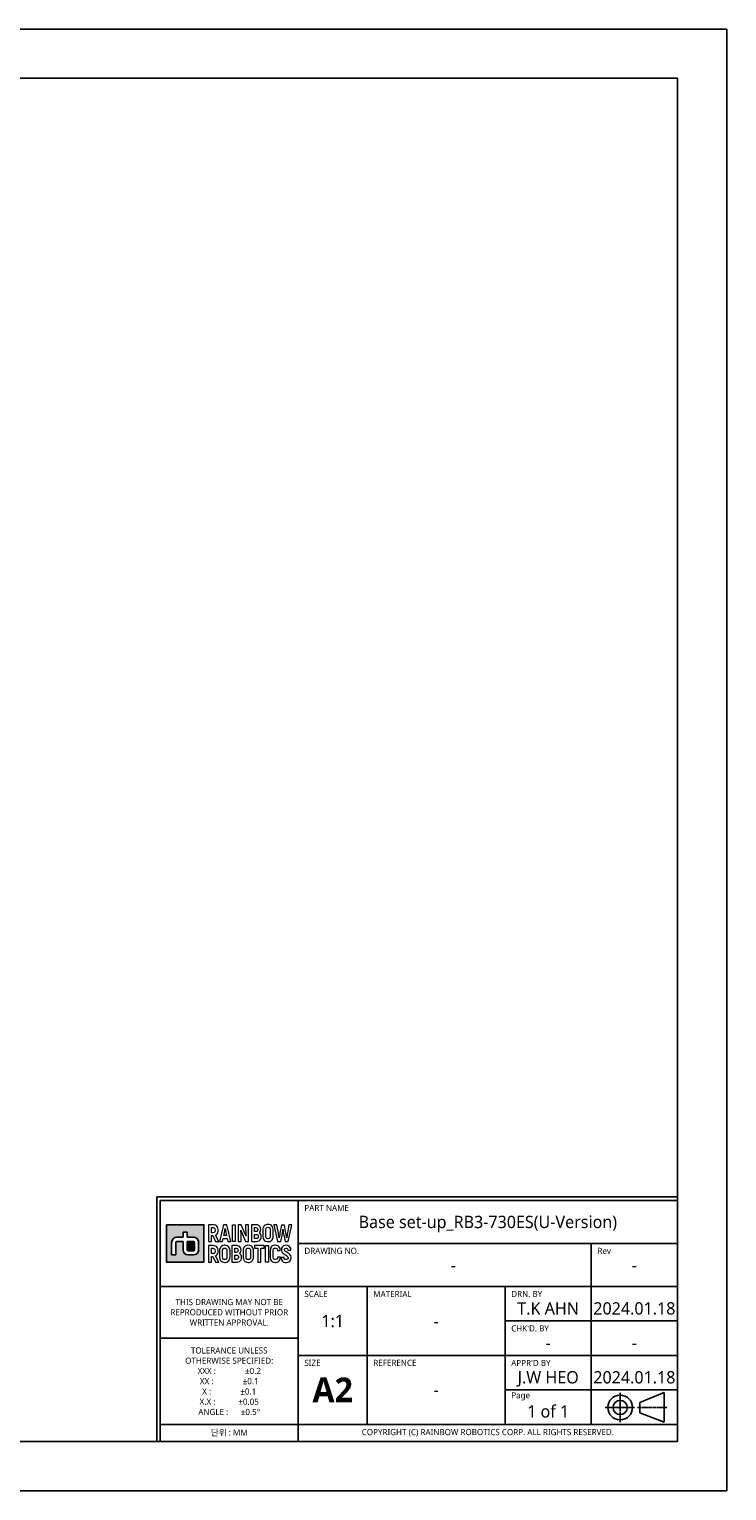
# Model space of a CAD drawing. Header units: millimetres. Extents: x 0 to 3390, y 0 to 1680.
# Tile 194 of 194: x 3190 to 3390, y 0 to 420. Entities that reach past the tile are written whole.
import ezdxf
from ezdxf.enums import TextEntityAlignment as Align

# ---------------------------------------------------------------- set-up
doc = ezdxf.new("R2010")
doc.units = ezdxf.units.MM
doc.header["$LTSCALE"] = 0.2
doc.linetypes.add('CENTER2', pattern=[1.125, 0.75, -0.125, 0.125, -0.125])
for name, color, linetype in [('02_Center Line', 1, 'CENTER2'), ('05_Section Line', 3, 'Continuous'), ('09_Table Line', 2, 'Continuous'), ('10_Drawing Template', 2, 'Continuous')]:
    doc.layers.add(name, color=color, linetype=linetype)
doc.layers.add('14_Mark', color=7, linetype='Continuous', true_color=0xe03c31)
doc.styles.add('Rainbow-4.0 Style', font='malgunsl.ttf')

# ---------------------------------------------------------------- blocks, each defined once
blk = doc.blocks.new('A$C5c51ae111123')
at = {"layer": '14_Mark'}
h = blk.add_hatch(color=256, dxfattribs=at)
h.dxf.hatch_style = 1
h.paths.add_polyline_path([(443.88, 76.44), (433.14, 76.44), (433.14, 65.7), (443.88, 65.7)])
h.paths.add_polyline_path([(439.1, 74.35), (439.1, 72.86), (440.9, 72.86, -0.414214), (442.38, 71.37), (442.38, 69.27, -0.414214), (440.9, 67.79), (439.39, 67.79, -0.414214), (437.91, 69.27), (437.91, 71.66), (436.12, 71.66, 0.414214), (435.82, 71.37), (435.82, 67.79), (434.63, 67.79), (434.63, 71.37, -0.414214), (436.11, 72.86), (437.91, 72.86), (437.91, 74.35)], flags=16)
h.paths.add_polyline_path([(440.89, 71.66, -0.414214), (441.19, 71.37), (441.19, 69.28, -0.414214), (440.89, 68.98), (439.4, 68.98, -0.414214), (439.1, 69.28), (439.1, 71.66)], flags=0)
h = blk.add_hatch(color=256, dxfattribs=at)
h.dxf.hatch_style = 1
h.paths.add_polyline_path([(441.19, 71.37, 0.414214), (440.89, 71.66), (439.1, 71.66), (439.1, 69.28, 0.414214), (439.4, 68.98), (440.89, 68.98, 0.414214), (441.19, 69.28)])
at = {"linetype": 'Continuous'}
for p, q in [((569.03, 25.37), (576.01, 28.26)), ((569.03, 25.37), (569.03, 22.41)), ((576.01, 28.26), (576.01, 19.67)), ((576.01, 19.67), (569.03, 22.41))]:
    blk.add_line(p, q, dxfattribs=at)
blk.add_lwpolyline([(0, 0), (594, 0), (594, 420), (0, 420)], close=True)
at = {"lineweight": 0}
for points in [[(446.5, 76.44), (445.19, 76.44), (445.19, 71.66), (446.03, 71.66), (446.03, 73.33), (446.41, 73.33)], [(446.49, 75.64), (446.65, 75.62), (446.91, 75.5), (447.06, 75.26), (447.11, 74.89), (447.1, 74.69), (447, 74.37), (446.8, 74.19), (446.49, 74.12), (446.03, 74.12)], [(446.03, 74.12), (446.03, 75.64), (446.49, 75.64)], [(447.77, 75.77), (447.59, 76.03), (447.48, 76.13), (447.21, 76.3), (446.88, 76.4), (446.5, 76.44)], [(447.7, 73.88), (447.85, 74.17), (447.94, 74.5), (447.97, 74.89), (447.96, 75.11), (447.9, 75.47), (447.77, 75.77)], [(450.45, 76.44), (449.55, 76.44), (448.38, 71.66), (449.25, 71.66), (449.44, 72.53), (450.56, 72.53)], [(450.56, 72.53), (450.75, 71.66), (451.62, 71.66), (450.45, 76.44)], [(454.6, 76.44), (453.76, 76.44), (453.76, 71.66), (454.59, 71.66), (454.59, 73.11), (454.58, 73.47), (454.57, 73.83), (454.55, 74.18), (454.52, 74.54), (454.49, 74.88), (454.51, 74.9)], [(455.97, 73.22), (455.94, 73.31), (455.8, 73.68), (455.71, 73.9), (455.59, 74.19), (454.6, 76.44)], [(455.87, 71.66), (456.7, 71.66), (456.7, 76.44)], [(456.7, 76.44), (455.87, 76.44), (455.87, 74.98), (455.88, 74.67), (455.89, 74.33), (455.92, 73.97), (455.95, 73.61), (455.99, 73.24), (455.97, 73.22)], [(458.94, 76.44), (457.55, 76.44), (457.55, 71.66), (458.98, 71.66), (459.05, 71.67), (459.41, 71.72), (459.72, 71.85), (459.99, 72.05), (460.04, 72.1), (460.22, 72.37)], [(458.81, 75.64), (459.08, 75.6), (459.28, 75.41), (459.35, 75.07), (459.31, 74.77), (459.14, 74.55), (458.84, 74.47), (458.38, 74.47)], [(458.38, 74.47), (458.38, 75.64), (458.81, 75.64)], [(460.04, 75.81), (459.85, 76.07), (459.62, 76.26), (459.3, 76.39), (458.94, 76.44)], [(460.04, 74.43), (460.16, 74.74), (460.2, 75.11), (460.2, 75.12), (460.16, 75.49), (460.04, 75.81)], [(462.28, 76.51), (462.08, 76.5), (461.73, 76.44), (461.43, 76.3), (461.18, 76.09), (461.05, 75.92), (460.9, 75.62), (460.81, 75.29), (460.78, 74.9), (460.78, 73.2), (460.79, 72.93), (460.87, 72.58), (460.99, 72.27)], [(460.99, 72.27), (461.18, 72.01), (461.3, 71.89), (461.58, 71.72), (461.91, 71.62), (462.28, 71.59), (462.49, 71.6), (462.84, 71.66), (463.13, 71.81), (463.39, 72.01), (463.52, 72.18), (463.66, 72.47), (463.75, 72.81), (463.78, 73.2), (463.78, 74.9), (463.77, 75.17), (463.7, 75.52), (463.57, 75.83)], [(462.28, 72.39), (462.08, 72.42), (461.84, 72.56), (461.7, 72.82), (461.64, 73.2), (461.64, 74.9), (461.66, 75.17), (461.78, 75.47), (461.98, 75.64), (462.28, 75.71)], [(463.57, 75.83), (463.39, 76.09), (463.26, 76.2), (462.99, 76.38), (462.66, 76.48), (462.28, 76.51)], [(462.28, 75.71), (462.49, 75.68), (462.73, 75.54), (462.87, 75.28), (462.92, 74.9), (462.92, 73.2), (462.9, 72.94), (462.79, 72.64), (462.59, 72.46), (462.28, 72.39)], [(464.85, 76.44), (463.98, 76.44), (465.05, 71.66)], [(465.48, 72.72), (465.46, 72.89), (465.42, 73.2), (465.35, 73.58), (465.28, 74.01), (464.85, 76.44)], [(467.02, 76.36), (466.14, 76.36), (465.72, 74.03), (465.65, 73.61), (465.58, 73.16), (465.53, 72.87), (465.51, 72.72), (465.48, 72.72)], [(467.65, 72.72), (467.64, 72.82), (467.59, 73.08), (467.53, 73.48), (467.44, 74.03), (467.02, 76.36)], [(467.22, 71.66), (468.11, 71.66), (469.18, 76.44)], [(469.18, 76.44), (468.31, 76.44), (467.89, 74.01), (467.83, 73.7), (467.76, 73.31), (467.71, 72.98), (467.68, 72.72), (467.65, 72.72)], [(446.41, 73.33), (447.26, 71.66), (448.18, 71.66), (447.22, 73.48)], [(447.22, 73.48), (447.23, 73.48), (447.49, 73.65), (447.7, 73.88)], [(449.61, 73.33), (449.8, 74.21), (449.82, 74.3), (449.87, 74.61), (449.93, 74.97), (449.99, 75.38), (450.01, 75.38)], [(450.01, 75.38), (450.04, 75.21), (450.1, 74.77), (450.16, 74.44), (450.2, 74.21), (450.39, 73.33), (449.61, 73.33)], [(454.51, 74.9), (454.52, 74.85), (454.61, 74.63), (454.75, 74.26), (454.95, 73.74), (455.87, 71.66)], [(458.85, 73.69), (459.05, 73.67), (459.34, 73.53), (459.43, 73.41), (459.51, 73.06), (459.51, 72.99), (459.42, 72.69), (459.2, 72.51), (458.85, 72.46), (458.38, 72.46)], [(458.38, 72.46), (458.38, 73.69), (458.85, 73.69)], [(460.22, 73.69), (460.05, 73.91), (459.76, 74.11), (459.84, 74.17), (460.04, 74.43)], [(460.22, 72.37), (460.34, 72.69), (460.37, 73.06), (460.34, 73.37), (460.22, 73.69)], [(465.05, 71.66), (465.94, 71.66), (466.34, 73.5), (466.36, 73.62), (466.43, 73.96), (466.48, 74.3), (466.53, 74.67), (466.57, 75.05), (466.6, 75.05)], [(466.6, 75.05), (466.61, 74.9), (466.65, 74.55), (466.69, 74.19), (466.75, 73.84), (466.82, 73.5), (467.22, 71.66)], [(446.5, 70.46), (445.19, 70.46), (445.19, 65.7), (446.03, 65.7), (446.03, 67.36), (446.41, 67.36)], [(446.49, 69.67), (446.65, 69.65), (446.91, 69.53), (447.06, 69.29), (447.11, 68.92), (447.1, 68.71), (447, 68.41), (446.8, 68.22), (446.49, 68.16), (446.03, 68.16)], [(446.03, 68.16), (446.03, 69.67), (446.49, 69.67)], [(446.41, 67.36), (447.26, 65.7), (448.18, 65.7), (447.22, 67.51)], [(447.77, 69.81), (447.59, 70.06), (447.48, 70.16), (447.21, 70.33), (446.88, 70.43), (446.5, 70.46)], [(447.22, 67.51), (447.23, 67.52), (447.49, 67.69), (447.7, 67.91)], [(447.7, 67.91), (447.85, 68.2), (447.94, 68.53), (447.97, 68.93), (447.96, 69.14), (447.9, 69.5), (447.77, 69.81)], [(449.88, 70.55), (449.68, 70.54), (449.33, 70.46), (449.03, 70.33), (448.78, 70.12), (448.64, 69.95), (448.5, 69.66), (448.41, 69.32), (448.38, 68.93), (448.38, 67.23), (448.39, 66.96), (448.46, 66.61), (448.59, 66.3)], [(448.59, 66.3), (448.78, 66.05), (448.9, 65.93), (449.18, 65.76), (449.5, 65.65), (449.88, 65.61), (450.08, 65.62), (450.43, 65.7), (450.73, 65.83), (450.98, 66.05), (451.11, 66.21), (451.26, 66.51), (451.35, 66.84), (451.38, 67.23), (451.38, 68.93), (451.36, 69.2), (451.3, 69.55), (451.17, 69.86)], [(449.88, 66.43), (449.67, 66.45), (449.44, 66.59), (449.29, 66.85), (449.24, 67.23), (449.24, 68.93), (449.26, 69.2), (449.37, 69.5), (449.58, 69.68), (449.88, 69.74)], [(451.17, 69.86), (450.98, 70.12), (450.86, 70.24), (450.58, 70.41), (450.25, 70.51), (449.88, 70.55)], [(449.88, 69.74), (450.09, 69.71), (450.33, 69.57), (450.47, 69.31), (450.51, 68.93), (450.51, 67.23), (450.49, 66.97), (450.38, 66.67), (450.18, 66.48), (449.88, 66.43)], [(453.29, 70.46), (451.89, 70.46), (451.89, 65.7), (453.4, 65.7), (453.76, 65.75), (454.07, 65.87), (454.34, 66.08), (454.38, 66.13), (454.57, 66.4)], [(453.16, 69.67), (453.43, 69.63), (453.63, 69.44), (453.7, 69.1), (453.65, 68.81), (453.49, 68.58), (453.19, 68.51), (452.73, 68.51)], [(452.73, 68.51), (452.73, 69.67), (453.16, 69.67)], [(453.2, 67.72), (453.4, 67.7), (453.69, 67.56), (453.78, 67.44), (453.86, 67.09), (453.86, 67.02), (453.77, 66.72), (453.55, 66.55), (453.2, 66.49), (452.73, 66.49)], [(452.73, 66.49), (452.73, 67.72), (453.2, 67.72)], [(454.39, 69.83), (454.2, 70.11), (453.96, 70.29), (453.65, 70.42), (453.29, 70.46)], [(454.56, 67.72), (454.39, 67.94), (454.11, 68.14), (454.18, 68.2), (454.38, 68.45)], [(454.38, 68.45), (454.51, 68.77), (454.55, 69.14), (454.55, 69.15), (454.51, 69.52), (454.39, 69.83)], [(454.57, 66.4), (454.68, 66.72), (454.72, 67.09), (454.69, 67.4), (454.56, 67.72)], [(456.63, 70.55), (456.43, 70.54), (456.08, 70.46), (455.78, 70.33), (455.53, 70.12), (455.39, 69.95), (455.25, 69.66), (455.16, 69.32), (455.13, 68.93), (455.13, 67.23), (455.14, 66.96), (455.21, 66.61), (455.34, 66.3)], [(455.34, 66.3), (455.53, 66.05), (455.66, 65.93), (455.93, 65.76), (456.26, 65.65), (456.63, 65.61), (456.83, 65.62), (457.18, 65.7), (457.48, 65.83), (457.73, 66.05), (457.87, 66.21), (458.02, 66.51), (458.1, 66.84), (458.13, 67.23), (458.13, 68.93), (458.12, 69.2), (458.05, 69.55), (457.92, 69.86)], [(456.63, 66.43), (456.42, 66.45), (456.19, 66.59), (456.04, 66.85), (455.99, 67.23), (455.99, 68.93), (456.01, 69.2), (456.12, 69.5), (456.33, 69.68), (456.63, 69.74)], [(457.92, 69.86), (457.73, 70.12), (457.61, 70.24), (457.33, 70.41), (457.01, 70.51), (456.63, 70.55)], [(456.63, 69.74), (456.84, 69.71), (457.08, 69.57), (457.22, 69.31), (457.26, 68.93), (457.26, 67.23), (457.25, 66.97), (457.14, 66.67), (456.93, 66.48), (456.63, 66.43)], [(463.05, 69.76), (462.96, 69.43), (462.93, 69.04), (462.93, 67.13), (462.93, 66.93), (463, 66.57), (463.12, 66.26), (463.31, 66.01), (463.39, 65.94), (463.65, 65.76), (463.98, 65.65), (464.36, 65.61), (464.52, 65.62), (464.88, 65.68), (465.19, 65.81), (465.44, 66.01), (465.53, 66.11), (465.7, 66.4)], [(464.36, 70.56), (464.23, 70.56), (463.87, 70.5), (463.56, 70.37), (463.31, 70.17), (463.21, 70.04), (463.05, 69.76)], [(464.36, 66.43), (464.28, 66.43), (464.01, 66.53), (463.85, 66.76), (463.79, 67.13), (463.79, 69.13), (463.87, 69.47), (464.06, 69.68), (464.35, 69.75)], [(464.35, 69.75), (464.53, 69.74), (464.82, 69.58), (464.91, 69.42), (464.99, 69.05), (465.83, 69.05), (465.81, 69.25), (465.74, 69.61), (465.61, 69.92), (465.42, 70.17), (465.34, 70.25), (465.07, 70.42), (464.74, 70.53), (464.36, 70.56)], [(467.49, 70.56), (467.46, 70.56), (467.09, 70.52), (466.77, 70.4), (466.51, 70.21), (466.31, 69.99), (466.18, 69.68), (466.14, 69.32), (466.17, 69.04), (466.28, 68.71), (466.4, 68.51), (466.64, 68.26), (466.8, 68.13), (467.1, 67.92), (467.27, 67.81), (467.56, 67.63), (467.66, 67.56), (467.91, 67.32), (467.95, 67.27), (468.05, 66.95), (468.05, 66.87), (467.91, 66.57), (467.84, 66.51), (467.49, 66.42)], [(468.76, 66.28), (468.89, 66.59), (468.93, 66.94), (468.91, 67.17), (468.83, 67.5), (468.75, 67.65), (468.55, 67.92), (468.45, 68.02), (468.16, 68.24), (468.06, 68.31), (467.76, 68.5), (467.67, 68.54), (467.38, 68.73), (467.35, 68.75), (467.1, 68.99), (466.99, 69.3), (466.99, 69.32), (467.13, 69.63), (467.15, 69.65), (467.49, 69.75)], [(468.69, 69.93), (468.49, 70.19), (468.45, 70.23), (468.19, 70.41), (467.86, 70.52), (467.49, 70.56)], [(467.49, 69.75), (467.72, 69.71), (467.93, 69.52), (468, 69.18), (468.86, 69.18), (468.86, 69.25), (468.81, 69.62), (468.69, 69.93)], [(465.85, 67.11), (465.01, 67.11), (464.97, 66.88), (464.83, 66.6), (464.71, 66.51), (464.36, 66.43)], [(465.7, 66.4), (465.8, 66.72), (465.85, 67.11)], [(466.9, 67.05), (466.04, 67.05), (466.05, 66.91), (466.11, 66.55), (466.24, 66.24), (466.44, 65.98), (466.51, 65.92), (466.78, 65.74), (467.11, 65.64), (467.49, 65.6), (467.61, 65.6), (467.97, 65.66), (468.28, 65.79), (468.54, 65.98), (468.56, 66), (468.76, 66.28)], [(467.49, 66.42), (467.47, 66.42), (467.15, 66.49), (466.97, 66.7), (466.9, 67.05)]]:
    blk.add_lwpolyline(points, dxfattribs=at)
for points in [[(452.08, 76.44), (452.91, 76.44), (452.91, 71.66), (452.08, 71.66), (452.08, 76.44)], [(461.18, 70.46), (458.41, 70.46), (458.41, 69.67), (459.37, 69.67), (459.37, 65.7), (460.23, 65.7), (460.23, 69.67), (461.18, 69.67)], [(461.58, 70.46), (462.42, 70.46), (462.42, 65.7), (461.58, 65.7), (461.58, 70.46)]]:
    blk.add_lwpolyline(points, close=True, dxfattribs=at)
at = {"linetype": 'Continuous'}
for radius in [3.55, 2.04]:
    blk.add_circle((563.39, 23.94), radius, dxfattribs=at)
at = {"layer": '02_Center Line'}
for p, q in [((563.39, 19.68), (563.39, 28.28)), ((559.05, 23.94), (567.65, 23.94)), ((568.33, 23.94), (576.78, 23.94))]:
    blk.add_line(p, q, dxfattribs=at)
at = {"layer": '05_Section Line', "linetype": 'Continuous'}
for q in [(430.37, 14.14), (579.86, 84.43)]:
    blk.add_line((430.37, 84.43), q, dxfattribs=at)
blk.add_lwpolyline([(579.86, 14.14), (579.86, 405.9), (14.14, 405.9), (14.14, 14.14)], close=True, dxfattribs=at)
at = {"layer": '09_Table Line'}
for p, q in [((431.36, 58.69), (431.36, 83.44)), ((431.36, 83.44), (470.96, 83.44)), ((470.96, 14.14), (470.96, 83.44)), ((470.96, 83.44), (579.86, 83.44)), ((579.86, 83.44), (579.86, 14.14)), ((555.11, 71.07), (470.96, 71.07)), ((555.11, 71.07), (579.86, 71.07)), ((555.11, 58.69), (555.11, 71.07)), ((431.36, 58.69), (470.96, 58.69)), ((431.36, 43.84), (431.36, 58.69)), ((530.36, 58.69), (470.96, 58.69)), ((490.76, 58.69), (490.76, 19.09)), ((530.36, 58.69), (555.11, 58.69)), ((530.36, 48.79), (530.36, 58.69)), ((555.11, 48.79), (555.11, 58.69)), ((555.11, 58.69), (579.86, 58.69)), ((530.36, 48.79), (555.11, 48.79)), ((530.36, 38.89), (530.36, 48.79)), ((555.11, 38.89), (555.11, 48.79)), ((555.11, 48.79), (579.86, 48.79)), ((470.96, 43.84), (431.36, 43.84)), ((431.36, 33.12), (431.36, 43.84)), ((470.96, 38.89), (579.86, 38.89)), ((530.36, 38.89), (530.36, 28.99)), ((555.11, 28.99), (555.11, 38.89)), ((431.36, 14.14), (431.36, 33.12)), ((530.36, 28.99), (530.36, 19.09)), ((530.36, 28.99), (555.11, 28.99)), ((555.11, 19.09), (555.11, 28.99)), ((555.11, 28.99), (579.86, 28.99)), ((470.96, 19.09), (431.36, 19.09)), ((579.86, 19.09), (470.96, 19.09)), ((431.36, 14.14), (470.96, 14.14)), ((470.96, 14.14), (579.86, 14.14))]:
    blk.add_line(p, q, dxfattribs=at)
at = {"layer": '14_Mark'}
for p, q in [((436.11, 72.86), (437.91, 72.86)), ((437.91, 71.66), (436.12, 71.66)), ((437.91, 72.86), (437.91, 74.35)), ((437.91, 74.35), (439.1, 74.35)), ((437.91, 69.27), (437.91, 71.66)), ((439.1, 74.35), (439.1, 72.86)), ((439.1, 72.86), (440.9, 72.86)), ((440.89, 71.66), (439.1, 71.66)), ((439.1, 71.66), (439.1, 69.28)), ((434.63, 67.79), (434.63, 71.37)), ((434.63, 67.79), (435.82, 67.79)), ((435.82, 67.79), (435.82, 71.37)), ((439.39, 67.79), (440.9, 67.79)), ((439.4, 68.98), (440.89, 68.98)), ((441.19, 71.37), (441.19, 69.28)), ((442.38, 71.37), (442.38, 69.27))]:
    blk.add_line(p, q, dxfattribs=at)
blk.add_lwpolyline([(433.14, 76.44), (443.88, 76.44), (443.88, 65.7), (433.14, 65.7)], close=True, dxfattribs=at)
for centre, radius, start, end in [((436.11, 71.37), 1.49, 90, 180), ((436.12, 71.37), 0.297, 90, 180), ((440.89, 71.37), 0.297, 0, 90), ((440.9, 71.37), 1.49, 0, 90), ((439.39, 69.27), 1.49, 180, 270), ((439.4, 69.28), 0.297, 180, 270), ((440.89, 69.28), 0.297, 270, 0), ((440.9, 69.27), 1.49, 270, 0)]:
    blk.add_arc(centre, radius, start, end, dxfattribs=at)
at = {"color": 2, "linetype": 'Continuous', "char_height": 1.7679, "width": 39.6, "attachment_point": 5, "style": 'Rainbow-4.0 Style'}
for s, insert in [('{\\C256;THIS DRAWING MAY NOT BE \\PREPRODUCED WITHOUT PRIOR \\PWRITTEN APPROVAL.}', (451.16, 51.27)), ('{\\C256;TOLERANCE UNLESS \\POTHERWISE SPECIFIED:\\PXXX :              %%P0.2\\PXX :              %%P0.1  \\PX :              %%P0.1\\PX.X :           %%P0.05\\PANGLE :      %%P0.5%%D}', (451.16, 31.47)), ('{\\C256;단위 : MM}', (451.16, 16.62))]:
    blk.add_mtext(s, dxfattribs=dict(at, insert=insert))
at = {"insert": (480.86, 28.99), "char_height": 7.0714, "width": 19.8, "attachment_point": 5, "style": 'Rainbow-4.0 Style'}
blk.add_mtext('{\\fMalgun Gothic|b1|i0|c129|p50;A2}', dxfattribs=at)
at = {"linetype": 'Continuous', "insert": (525.41, 16.67), "char_height": 1.7679, "width": 108.9, "attachment_point": 5, "style": 'Rainbow-4.0 Style'}
blk.add_mtext('COPYRIGHT (C) RAINBOW ROBOTICS CORP. ALL RIGHTS RESERVED.', dxfattribs=at)
at = {"linetype": 'Continuous', "style": 'Rainbow-4.0 Style'}
for tag, p in [('PART_NAME', (525.41, 77.26)), ('DRAWING_NO', (515.51, 64.88)), ('REV', (567.48, 64.88)), ('제도', (542.73, 52.41)), ('SCALE', (480.86, 48.79)), ('MATERIAL', (510.56, 48.79)), ('DATE_1', (567.48, 52.41)), ('검도', (542.73, 42.51)), ('DATE_2', (567.48, 42.51)), ('승인', (542.73, 32.61)), ('DATE_3', (567.48, 32.61)), ('REFERENCE', (510.56, 28.99)), ('PAGE', (542.73, 22.81))]:
    blk.add_attdef(tag, text='', height=3.54, dxfattribs=at).set_placement(p, align=Align.MIDDLE_CENTER)
at = {"layer": '10_Drawing Template', "linetype": 'Continuous', "attachment_point": 7, "style": 'Rainbow-4.0 Style'}
for s, insert, char_height in [('PART NAME', (472.73, 80.4), 1.768), ('DRAWING NO.', (472.73, 68.03), 1.7679), ('Rev', (556.88, 68.03), 1.768), ('SCALE', (472.73, 55.65), 1.768), ('MATERIAL', (492.53, 55.65), 1.768), ('DRN. BY', (532.13, 55.65), 1.768), ("CHK'D. BY", (532.13, 45.75), 1.768), ('SIZE', (472.73, 35.85), 1.768), ('REFERENCE', (492.53, 35.85), 1.768), ("APPR'D BY", (532.13, 35.85), 1.768), ('Page', (532.13, 25.95), 1.768)]:
    blk.add_mtext(s, dxfattribs=dict(at, insert=insert, char_height=char_height))

msp = doc.modelspace()

# ---------------------------------------------------------------- block references
msp.add_blockref('A$C5c51ae111123', (2796, 0)).add_auto_attribs({'승인': 'J.W HEO', '검도': '-', '제도': 'T.K AHN', 'REV': '-', 'PART_NAME': 'Base set-up_RB3-730ES(U-Version)', 'DRAWING_NO': '-', 'SCALE': '1:1', 'MATERIAL': '-', 'REFERENCE': '-', 'PAGE': '1 of 1', 'DATE_1': '2024.01.18', 'DATE_2': '-', 'DATE_3': '2024.01.18'})

doc.saveas('drawing.dxf')
